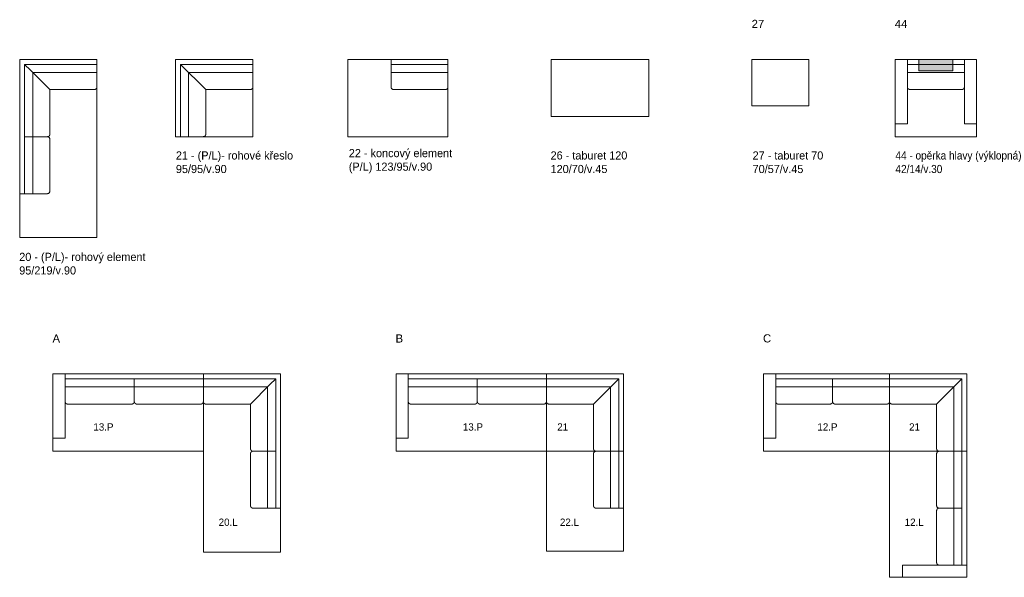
# Model space of a CAD drawing. Header units: millimetres. Extents: x -3948 to 9042, y -5665 to 8246.
# Tile 1 of 2: x -3948 to 8163, y -5665 to 1190. Entities that reach past the tile are written whole.
import ezdxf
from ezdxf.enums import TextEntityAlignment as Align

# ---------------------------------------------------------------- set-up
doc = ezdxf.new("R2010")
doc.units = ezdxf.units.MM
doc.linetypes.add('$INVISIBLE', pattern=[200, -100, -100])
doc.linetypes.add('SPOJITÁ', pattern=[0])
doc.layers.get('0').update_dxf_attribs({"lineweight": 0})
doc.layers.add('Layer 04', color=7, linetype='Continuous', lineweight=0)
doc.styles.add('_TCW_TXTSTY_1A', font='TXT.SHX', dxfattribs={"height": 100.000008})
doc.styles.add('_TCW_TXTSTY_1B', font='txt', dxfattribs={"height": 100.000008})
doc.styles.add('Standardní', font='txt')

msp = doc.modelspace()

# ---------------------------------------------------------------- linework, layer by layer
for p, q in [((-3389, -3165), (-3389, -3955)), ((-3389, -3165), (-2689, -3165)), ((-3389, -3225), (-1689, -3225)), ((-2539, -3325), (-2539, -3225)), ((-1689, -3225), (-799, -3225)), ((-799, -3225), (-870, -3296)), ((-799, -3225), (-799, -4115)), ((831, -3165), (831, -3955)), ((831, -3165), (1531, -3165)), ((831, -3225), (2531, -3225)), ((1681, -3325), (1681, -3225)), ((3421, -3225), (2531, -3225)), ((3421, -3225), (3111, -3535)), ((3421, -4115), (3421, -3225)), ((5351, -3165), (6051, -3165)), ((5351, -3165), (5351, -3955)), ((5351, -3225), (6751, -3225)), ((6051, -3325), (6051, -3225)), ((7641, -3225), (6751, -3225)), ((7641, -3225), (7331, -3535)), ((7641, -4115), (7641, -3225)), ((-3389, -3325), (-1689, -3325)), ((-2539, -3505), (-2539, -3325)), ((-899, -3325), (-1689, -3325)), ((-870, -3296), (-1109, -3535)), ((-899, -3325), (-899, -4115)), ((831, -3325), (2531, -3325)), ((1681, -3505), (1681, -3325)), ((3321, -3325), (2531, -3325)), ((3321, -3325), (3321, -4115)), ((5351, -3325), (6751, -3325)), ((6051, -3505), (6051, -3325)), ((7541, -3325), (6751, -3325)), ((7541, -3325), (7541, -4115)), ((-3359, -3535), (-2569, -3535)), ((-2509, -3535), (-1719, -3535)), ((-1109, -3535), (-1659, -3535)), ((-1109, -3535), (-1109, -4085)), ((861, -3535), (1651, -3535)), ((1711, -3535), (2501, -3535)), ((3111, -3535), (2561, -3535)), ((3111, -3535), (3111, -4085)), ((5381, -3535), (6021, -3535)), ((6081, -3535), (6721, -3535)), ((7331, -3535), (6781, -3535)), ((7331, -3535), (7331, -4085)), ((-3389, -3955), (-3539, -3955)), ((831, -3955), (681, -3955)), ((5351, -3955), (5201, -3955)), ((-1079, -4115), (-799, -4115)), ((-899, -4115), (-899, -4815)), ((-799, -4115), (-799, -4815)), ((3232, -4115), (3421, -4115)), ((3321, -4815), (3321, -4115)), ((3421, -4815), (3421, -4115)), ((7541, -5515), (7541, -4115)), ((7641, -5515), (7641, -4115)), ((-1109, -4145), (-1109, -4785)), ((3111, -4145), (3111, -4785)), ((7331, -4785), (7331, -4145)), ((-1079, -4815), (-739, -4815)), ((3141, -4815), (3481, -4815)), ((7361, -4815), (7541, -4815)), ((7541, -4815), (7641, -4815)), ((7701, -5515), (7701, -4815)), ((7331, -5485), (7331, -4845)), ((6911, -5515), (6911, -5665)), ((7701, -5515), (6911, -5515))]:
    msp.add_line(p, q)
for points in [[(-3539, -4115), (-1689, -4115), (-1689, -3165), (-3539, -3165)], [(-739, -5355), (-1689, -5355), (-1689, -3165), (-739, -3165)], [(681, -4115), (2531, -4115), (2531, -3165), (681, -3165)], [(2531, -3165), (2531, -4115), (3481, -4115), (3481, -3165)], [(5201, -4115), (6751, -4115), (6751, -3165), (5201, -3165)], [(6751, -3165), (6751, -4115), (7701, -4115), (7701, -3165)], [(3481, -5345), (2531, -5345), (2531, -4115), (3481, -4115)], [(6751, -5665), (6751, -4115), (7701, -4115), (7701, -5665)]]:
    msp.add_lwpolyline(points, close=True)
for points in [[(-3389, -3505), (-3389, -3506), (-3389, -3507), (-3389, -3508), (-3389, -3509), (-3389, -3510), (-3388, -3511), (-3388, -3512), (-3388, -3513), (-3388, -3514), (-3387, -3515), (-3387, -3516), (-3387, -3517), (-3386, -3518), (-3386, -3519), (-3385, -3520), (-3385, -3521), (-3384, -3522), (-3384, -3522), (-3383, -3523), (-3382, -3524), (-3382, -3525), (-3381, -3526), (-3380, -3526), (-3380, -3527), (-3379, -3528), (-3378, -3528), (-3377, -3529), (-3376, -3530), (-3375, -3530), (-3375, -3531), (-3374, -3531), (-3373, -3532), (-3372, -3532), (-3371, -3533), (-3370, -3533), (-3369, -3533), (-3368, -3534), (-3367, -3534), (-3366, -3534), (-3365, -3535), (-3364, -3535), (-3363, -3535), (-3362, -3535), (-3361, -3535), (-3360, -3535), (-3359, -3535)], [(-2569, -3535), (-2568, -3535), (-2567, -3535), (-2566, -3535), (-2565, -3535), (-2564, -3535), (-2563, -3535), (-2562, -3534), (-2561, -3534), (-2560, -3534), (-2559, -3533), (-2558, -3533), (-2557, -3533), (-2556, -3532), (-2555, -3532), (-2554, -3531), (-2553, -3531), (-2553, -3530), (-2552, -3530), (-2551, -3529), (-2550, -3528), (-2549, -3528), (-2549, -3527), (-2548, -3526), (-2547, -3526), (-2546, -3525), (-2546, -3524), (-2545, -3523), (-2545, -3522), (-2544, -3522), (-2543, -3521), (-2543, -3520), (-2542, -3519), (-2542, -3518), (-2542, -3517), (-2541, -3516), (-2541, -3515), (-2540, -3514), (-2540, -3513), (-2540, -3512), (-2540, -3511), (-2539, -3510), (-2539, -3509), (-2539, -3508), (-2539, -3507), (-2539, -3506), (-2539, -3505)], [(-2539, -3505), (-2539, -3506), (-2539, -3507), (-2539, -3508), (-2539, -3509), (-2539, -3510), (-2538, -3511), (-2538, -3512), (-2538, -3513), (-2538, -3514), (-2537, -3515), (-2537, -3516), (-2537, -3517), (-2536, -3518), (-2536, -3519), (-2535, -3520), (-2535, -3521), (-2534, -3522), (-2534, -3522), (-2533, -3523), (-2532, -3524), (-2532, -3525), (-2531, -3526), (-2530, -3526), (-2530, -3527), (-2529, -3528), (-2528, -3528), (-2527, -3529), (-2526, -3530), (-2525, -3530), (-2525, -3531), (-2524, -3531), (-2523, -3532), (-2522, -3532), (-2521, -3533), (-2520, -3533), (-2519, -3533), (-2518, -3534), (-2517, -3534), (-2516, -3534), (-2515, -3535), (-2514, -3535), (-2513, -3535), (-2512, -3535), (-2511, -3535), (-2510, -3535), (-2509, -3535)], [(-1719, -3535), (-1718, -3535), (-1717, -3535), (-1716, -3535), (-1715, -3535), (-1714, -3535), (-1713, -3535), (-1712, -3534), (-1711, -3534), (-1710, -3534), (-1709, -3533), (-1708, -3533), (-1707, -3533), (-1706, -3532), (-1705, -3532), (-1704, -3531), (-1703, -3531), (-1703, -3530), (-1702, -3530), (-1701, -3529), (-1700, -3528), (-1699, -3528), (-1699, -3527), (-1698, -3526), (-1697, -3526), (-1696, -3525), (-1696, -3524), (-1695, -3523), (-1695, -3522), (-1694, -3522), (-1693, -3521), (-1693, -3520), (-1692, -3519), (-1692, -3518), (-1692, -3517), (-1691, -3516), (-1691, -3515), (-1690, -3514), (-1690, -3513), (-1690, -3512), (-1690, -3511), (-1689, -3510), (-1689, -3509), (-1689, -3508), (-1689, -3507), (-1689, -3506), (-1689, -3505)], [(-1659, -3535), (-1660, -3535), (-1661, -3535), (-1662, -3535), (-1663, -3535), (-1664, -3535), (-1665, -3535), (-1666, -3534), (-1667, -3534), (-1668, -3534), (-1669, -3533), (-1670, -3533), (-1671, -3533), (-1672, -3532), (-1673, -3532), (-1674, -3531), (-1675, -3531), (-1675, -3530), (-1676, -3530), (-1677, -3529), (-1678, -3528), (-1679, -3528), (-1680, -3527), (-1680, -3526), (-1681, -3526), (-1682, -3525), (-1682, -3524), (-1683, -3523), (-1684, -3522), (-1684, -3522), (-1685, -3521), (-1685, -3520), (-1686, -3519), (-1686, -3518), (-1687, -3517), (-1687, -3516), (-1687, -3515), (-1688, -3514), (-1688, -3513), (-1688, -3512), (-1688, -3511), (-1689, -3510), (-1689, -3509), (-1689, -3508), (-1689, -3507), (-1689, -3506), (-1689, -3505)], [(831, -3505), (831, -3506), (831, -3507), (831, -3508), (831, -3509), (832, -3510), (832, -3511), (832, -3512), (832, -3513), (833, -3514), (833, -3515), (833, -3516), (834, -3517), (834, -3518), (834, -3519), (835, -3520), (835, -3521), (836, -3522), (837, -3522), (837, -3523), (838, -3524), (838, -3525), (839, -3526), (840, -3526), (841, -3527), (841, -3528), (842, -3528), (843, -3529), (844, -3530), (845, -3530), (846, -3531), (846, -3531), (847, -3532), (848, -3532), (849, -3533), (850, -3533), (851, -3533), (852, -3534), (853, -3534), (854, -3534), (855, -3535), (856, -3535), (857, -3535), (858, -3535), (859, -3535), (860, -3535), (861, -3535)], [(1651, -3535), (1652, -3535), (1653, -3535), (1654, -3535), (1655, -3535), (1656, -3535), (1657, -3535), (1658, -3534), (1659, -3534), (1660, -3534), (1661, -3533), (1662, -3533), (1663, -3533), (1664, -3532), (1665, -3532), (1666, -3531), (1667, -3531), (1668, -3530), (1668, -3530), (1669, -3529), (1670, -3528), (1671, -3528), (1672, -3527), (1672, -3526), (1673, -3526), (1674, -3525), (1674, -3524), (1675, -3523), (1676, -3522), (1676, -3522), (1677, -3521), (1677, -3520), (1678, -3519), (1678, -3518), (1679, -3517), (1679, -3516), (1679, -3515), (1680, -3514), (1680, -3513), (1680, -3512), (1680, -3511), (1681, -3510), (1681, -3509), (1681, -3508), (1681, -3507), (1681, -3506), (1681, -3505)], [(1681, -3505), (1681, -3506), (1681, -3507), (1681, -3508), (1681, -3509), (1682, -3510), (1682, -3511), (1682, -3512), (1682, -3513), (1683, -3514), (1683, -3515), (1683, -3516), (1684, -3517), (1684, -3518), (1684, -3519), (1685, -3520), (1685, -3521), (1686, -3522), (1687, -3522), (1687, -3523), (1688, -3524), (1688, -3525), (1689, -3526), (1690, -3526), (1691, -3527), (1691, -3528), (1692, -3528), (1693, -3529), (1694, -3530), (1695, -3530), (1696, -3531), (1696, -3531), (1697, -3532), (1698, -3532), (1699, -3533), (1700, -3533), (1701, -3533), (1702, -3534), (1703, -3534), (1704, -3534), (1705, -3535), (1706, -3535), (1707, -3535), (1708, -3535), (1709, -3535), (1710, -3535), (1711, -3535)], [(2501, -3535), (2502, -3535), (2503, -3535), (2504, -3535), (2505, -3535), (2506, -3535), (2507, -3535), (2508, -3534), (2509, -3534), (2510, -3534), (2511, -3533), (2512, -3533), (2513, -3533), (2514, -3532), (2515, -3532), (2516, -3531), (2517, -3531), (2518, -3530), (2518, -3530), (2519, -3529), (2520, -3528), (2521, -3528), (2522, -3527), (2522, -3526), (2523, -3526), (2524, -3525), (2524, -3524), (2525, -3523), (2526, -3522), (2526, -3522), (2527, -3521), (2527, -3520), (2528, -3519), (2528, -3518), (2529, -3517), (2529, -3516), (2529, -3515), (2530, -3514), (2530, -3513), (2530, -3512), (2530, -3511), (2531, -3510), (2531, -3509), (2531, -3508), (2531, -3507), (2531, -3506), (2531, -3505)], [(2561, -3535), (2560, -3535), (2559, -3535), (2558, -3535), (2557, -3535), (2556, -3535), (2555, -3535), (2554, -3534), (2553, -3534), (2552, -3534), (2551, -3533), (2550, -3533), (2549, -3533), (2548, -3532), (2547, -3532), (2546, -3531), (2546, -3531), (2545, -3530), (2544, -3530), (2543, -3529), (2542, -3528), (2541, -3528), (2541, -3527), (2540, -3526), (2539, -3526), (2538, -3525), (2538, -3524), (2537, -3523), (2537, -3522), (2536, -3522), (2535, -3521), (2535, -3520), (2534, -3519), (2534, -3518), (2534, -3517), (2533, -3516), (2533, -3515), (2533, -3514), (2532, -3513), (2532, -3512), (2532, -3511), (2532, -3510), (2531, -3509), (2531, -3508), (2531, -3507), (2531, -3506), (2531, -3505)], [(5351, -3505), (5351, -3506), (5351, -3507), (5351, -3508), (5352, -3509), (5352, -3510), (5352, -3511), (5352, -3512), (5352, -3513), (5353, -3514), (5353, -3515), (5353, -3516), (5354, -3517), (5354, -3518), (5355, -3519), (5355, -3520), (5356, -3521), (5356, -3522), (5357, -3522), (5357, -3523), (5358, -3524), (5359, -3525), (5359, -3526), (5360, -3526), (5361, -3527), (5362, -3528), (5362, -3528), (5363, -3529), (5364, -3530), (5365, -3530), (5366, -3531), (5367, -3531), (5367, -3532), (5368, -3532), (5369, -3533), (5370, -3533), (5371, -3533), (5372, -3534), (5373, -3534), (5374, -3534), (5375, -3535), (5376, -3535), (5377, -3535), (5378, -3535), (5379, -3535), (5380, -3535), (5381, -3535)], [(6021, -3535), (6022, -3535), (6023, -3535), (6024, -3535), (6025, -3535), (6026, -3535), (6027, -3535), (6028, -3534), (6029, -3534), (6030, -3534), (6031, -3533), (6032, -3533), (6033, -3533), (6034, -3532), (6035, -3532), (6036, -3531), (6037, -3531), (6038, -3530), (6039, -3530), (6039, -3529), (6040, -3528), (6041, -3528), (6042, -3527), (6042, -3526), (6043, -3526), (6044, -3525), (6045, -3524), (6045, -3523), (6046, -3522), (6046, -3522), (6047, -3521), (6047, -3520), (6048, -3519), (6048, -3518), (6049, -3517), (6049, -3516), (6050, -3515), (6050, -3514), (6050, -3513), (6050, -3512), (6051, -3511), (6051, -3510), (6051, -3509), (6051, -3508), (6051, -3507), (6051, -3506), (6051, -3505)], [(6051, -3505), (6051, -3506), (6051, -3507), (6051, -3508), (6052, -3509), (6052, -3510), (6052, -3511), (6052, -3512), (6052, -3513), (6053, -3514), (6053, -3515), (6053, -3516), (6054, -3517), (6054, -3518), (6055, -3519), (6055, -3520), (6056, -3521), (6056, -3522), (6057, -3522), (6057, -3523), (6058, -3524), (6059, -3525), (6059, -3526), (6060, -3526), (6061, -3527), (6062, -3528), (6062, -3528), (6063, -3529), (6064, -3530), (6065, -3530), (6066, -3531), (6067, -3531), (6067, -3532), (6068, -3532), (6069, -3533), (6070, -3533), (6071, -3533), (6072, -3534), (6073, -3534), (6074, -3534), (6075, -3535), (6076, -3535), (6077, -3535), (6078, -3535), (6079, -3535), (6080, -3535), (6081, -3535)], [(6721, -3535), (6722, -3535), (6723, -3535), (6724, -3535), (6725, -3535), (6726, -3535), (6727, -3535), (6728, -3534), (6729, -3534), (6730, -3534), (6731, -3533), (6732, -3533), (6733, -3533), (6734, -3532), (6735, -3532), (6736, -3531), (6737, -3531), (6738, -3530), (6739, -3530), (6739, -3529), (6740, -3528), (6741, -3528), (6742, -3527), (6742, -3526), (6743, -3526), (6744, -3525), (6745, -3524), (6745, -3523), (6746, -3522), (6746, -3522), (6747, -3521), (6747, -3520), (6748, -3519), (6748, -3518), (6749, -3517), (6749, -3516), (6750, -3515), (6750, -3514), (6750, -3513), (6750, -3512), (6751, -3511), (6751, -3510), (6751, -3509), (6751, -3508), (6751, -3507), (6751, -3506), (6751, -3505)], [(6781, -3535), (6780, -3535), (6779, -3535), (6778, -3535), (6777, -3535), (6776, -3535), (6775, -3535), (6774, -3534), (6773, -3534), (6772, -3534), (6771, -3533), (6770, -3533), (6769, -3533), (6768, -3532), (6767, -3532), (6767, -3531), (6766, -3531), (6765, -3530), (6764, -3530), (6763, -3529), (6762, -3528), (6762, -3528), (6761, -3527), (6760, -3526), (6759, -3526), (6759, -3525), (6758, -3524), (6757, -3523), (6757, -3522), (6756, -3522), (6756, -3521), (6755, -3520), (6755, -3519), (6754, -3518), (6754, -3517), (6753, -3516), (6753, -3515), (6753, -3514), (6752, -3513), (6752, -3512), (6752, -3511), (6752, -3510), (6752, -3509), (6751, -3508), (6751, -3507), (6751, -3506), (6751, -3505)], [(-1109, -4085), (-1109, -4086), (-1109, -4087), (-1109, -4088), (-1109, -4089), (-1109, -4090), (-1108, -4091), (-1108, -4092), (-1108, -4093), (-1108, -4094), (-1107, -4095), (-1107, -4096), (-1107, -4097), (-1106, -4098), (-1106, -4099), (-1105, -4100), (-1105, -4101), (-1104, -4102), (-1104, -4102), (-1103, -4103), (-1102, -4104), (-1102, -4105), (-1101, -4106), (-1100, -4106), (-1100, -4107), (-1099, -4108), (-1098, -4108), (-1097, -4109), (-1096, -4110), (-1095, -4110), (-1095, -4111), (-1094, -4111), (-1093, -4112), (-1092, -4112), (-1091, -4113), (-1090, -4113), (-1089, -4113), (-1088, -4114), (-1087, -4114), (-1086, -4114), (-1085, -4115), (-1084, -4115), (-1083, -4115), (-1082, -4115), (-1081, -4115), (-1080, -4115), (-1079, -4115)], [(-1109, -4145), (-1109, -4144), (-1109, -4143), (-1109, -4142), (-1109, -4141), (-1109, -4140), (-1108, -4139), (-1108, -4138), (-1108, -4137), (-1108, -4136), (-1107, -4135), (-1107, -4134), (-1107, -4133), (-1106, -4132), (-1106, -4131), (-1105, -4130), (-1105, -4130), (-1104, -4129), (-1104, -4128), (-1103, -4127), (-1102, -4126), (-1102, -4125), (-1101, -4125), (-1100, -4124), (-1100, -4123), (-1099, -4123), (-1098, -4122), (-1097, -4121), (-1096, -4121), (-1095, -4120), (-1095, -4120), (-1094, -4119), (-1093, -4119), (-1092, -4118), (-1091, -4118), (-1090, -4117), (-1089, -4117), (-1088, -4117), (-1087, -4116), (-1086, -4116), (-1085, -4116), (-1084, -4116), (-1083, -4115), (-1082, -4115), (-1081, -4115), (-1080, -4115), (-1079, -4115)], [(3111, -4085), (3111, -4086), (3111, -4087), (3111, -4088), (3111, -4089), (3112, -4090), (3112, -4091), (3112, -4092), (3112, -4093), (3113, -4094), (3113, -4095), (3113, -4096), (3114, -4097), (3114, -4098), (3114, -4099), (3115, -4100), (3115, -4101), (3116, -4102), (3117, -4102), (3117, -4103), (3118, -4104), (3118, -4105), (3119, -4106), (3120, -4106), (3121, -4107), (3121, -4108), (3122, -4108), (3123, -4109), (3124, -4110), (3125, -4110), (3126, -4111), (3126, -4111), (3127, -4112), (3128, -4112), (3129, -4113), (3130, -4113), (3131, -4113), (3132, -4114), (3133, -4114), (3134, -4114), (3135, -4115), (3136, -4115), (3137, -4115), (3138, -4115), (3139, -4115), (3140, -4115), (3141, -4115)], [(3111, -4145), (3111, -4144), (3111, -4143), (3111, -4142), (3111, -4141), (3112, -4140), (3112, -4139), (3112, -4138), (3112, -4137), (3113, -4136), (3113, -4135), (3113, -4134), (3114, -4133), (3114, -4132), (3114, -4131), (3115, -4130), (3115, -4130), (3116, -4129), (3117, -4128), (3117, -4127), (3118, -4126), (3118, -4125), (3119, -4125), (3120, -4124), (3121, -4123), (3121, -4123), (3122, -4122), (3123, -4121), (3124, -4121), (3125, -4120), (3126, -4120), (3126, -4119), (3127, -4119), (3128, -4118), (3129, -4118), (3130, -4117), (3131, -4117), (3132, -4117), (3133, -4116), (3134, -4116), (3135, -4116), (3136, -4116), (3137, -4115), (3138, -4115), (3139, -4115), (3140, -4115), (3141, -4115)], [(7331, -4085), (7331, -4086), (7331, -4087), (7331, -4088), (7332, -4089), (7332, -4090), (7332, -4091), (7332, -4092), (7332, -4093), (7333, -4094), (7333, -4095), (7333, -4096), (7334, -4097), (7334, -4098), (7335, -4099), (7335, -4100), (7336, -4101), (7336, -4102), (7337, -4102), (7337, -4103), (7338, -4104), (7339, -4105), (7339, -4106), (7340, -4106), (7341, -4107), (7342, -4108), (7342, -4108), (7343, -4109), (7344, -4110), (7345, -4110), (7346, -4111), (7347, -4111), (7347, -4112), (7348, -4112), (7349, -4113), (7350, -4113), (7351, -4113), (7352, -4114), (7353, -4114), (7354, -4114), (7355, -4115), (7356, -4115), (7357, -4115), (7358, -4115), (7359, -4115), (7360, -4115), (7361, -4115)], [(7331, -4145), (7331, -4144), (7331, -4143), (7331, -4142), (7332, -4141), (7332, -4140), (7332, -4139), (7332, -4138), (7332, -4137), (7333, -4136), (7333, -4135), (7333, -4134), (7334, -4133), (7334, -4132), (7335, -4131), (7335, -4130), (7336, -4130), (7336, -4129), (7337, -4128), (7337, -4127), (7338, -4126), (7339, -4125), (7339, -4125), (7340, -4124), (7341, -4123), (7342, -4123), (7342, -4122), (7343, -4121), (7344, -4121), (7345, -4120), (7346, -4120), (7347, -4119), (7347, -4119), (7348, -4118), (7349, -4118), (7350, -4117), (7351, -4117), (7352, -4117), (7353, -4116), (7354, -4116), (7355, -4116), (7356, -4116), (7357, -4115), (7358, -4115), (7359, -4115), (7360, -4115), (7361, -4115)], [(-1109, -4785), (-1109, -4786), (-1109, -4787), (-1109, -4788), (-1109, -4789), (-1109, -4790), (-1108, -4791), (-1108, -4792), (-1108, -4793), (-1108, -4794), (-1107, -4795), (-1107, -4796), (-1107, -4797), (-1106, -4798), (-1106, -4799), (-1105, -4800), (-1105, -4801), (-1104, -4802), (-1104, -4802), (-1103, -4803), (-1102, -4804), (-1102, -4805), (-1101, -4806), (-1100, -4806), (-1100, -4807), (-1099, -4808), (-1098, -4808), (-1097, -4809), (-1096, -4810), (-1095, -4810), (-1095, -4811), (-1094, -4811), (-1093, -4812), (-1092, -4812), (-1091, -4813), (-1090, -4813), (-1089, -4813), (-1088, -4814), (-1087, -4814), (-1086, -4814), (-1085, -4815), (-1084, -4815), (-1083, -4815), (-1082, -4815), (-1081, -4815), (-1080, -4815), (-1079, -4815)], [(3111, -4785), (3111, -4786), (3111, -4787), (3111, -4788), (3111, -4789), (3112, -4790), (3112, -4791), (3112, -4792), (3112, -4793), (3113, -4794), (3113, -4795), (3113, -4796), (3114, -4797), (3114, -4798), (3114, -4799), (3115, -4800), (3115, -4801), (3116, -4802), (3117, -4802), (3117, -4803), (3118, -4804), (3118, -4805), (3119, -4806), (3120, -4806), (3121, -4807), (3121, -4808), (3122, -4808), (3123, -4809), (3124, -4810), (3125, -4810), (3126, -4811), (3126, -4811), (3127, -4812), (3128, -4812), (3129, -4813), (3130, -4813), (3131, -4813), (3132, -4814), (3133, -4814), (3134, -4814), (3135, -4815), (3136, -4815), (3137, -4815), (3138, -4815), (3139, -4815), (3140, -4815), (3141, -4815)], [(7361, -4815), (7360, -4815), (7359, -4815), (7358, -4815), (7357, -4815), (7356, -4815), (7355, -4815), (7354, -4814), (7353, -4814), (7352, -4814), (7351, -4813), (7350, -4813), (7349, -4813), (7348, -4812), (7347, -4812), (7347, -4811), (7346, -4811), (7345, -4810), (7344, -4810), (7343, -4809), (7342, -4808), (7342, -4808), (7341, -4807), (7340, -4806), (7339, -4806), (7339, -4805), (7338, -4804), (7337, -4803), (7337, -4802), (7336, -4802), (7336, -4801), (7335, -4800), (7335, -4799), (7334, -4798), (7334, -4797), (7333, -4796), (7333, -4795), (7333, -4794), (7332, -4793), (7332, -4792), (7332, -4791), (7332, -4790), (7332, -4789), (7331, -4788), (7331, -4787), (7331, -4786), (7331, -4785)], [(7331, -4845), (7331, -4844), (7331, -4843), (7331, -4842), (7332, -4841), (7332, -4840), (7332, -4839), (7332, -4838), (7332, -4837), (7333, -4836), (7333, -4835), (7333, -4834), (7334, -4833), (7334, -4832), (7335, -4831), (7335, -4830), (7336, -4830), (7336, -4829), (7337, -4828), (7337, -4827), (7338, -4826), (7339, -4825), (7339, -4825), (7340, -4824), (7341, -4823), (7342, -4823), (7342, -4822), (7343, -4821), (7344, -4821), (7345, -4820), (7346, -4820), (7347, -4819), (7347, -4819), (7348, -4818), (7349, -4818), (7350, -4817), (7351, -4817), (7352, -4817), (7353, -4816), (7354, -4816), (7355, -4816), (7356, -4816), (7357, -4815), (7358, -4815), (7359, -4815), (7360, -4815), (7361, -4815)], [(7361, -5515), (7360, -5515), (7359, -5515), (7358, -5515), (7357, -5515), (7356, -5515), (7355, -5515), (7354, -5514), (7353, -5514), (7352, -5514), (7351, -5513), (7350, -5513), (7349, -5513), (7348, -5512), (7347, -5512), (7347, -5511), (7346, -5511), (7345, -5510), (7344, -5510), (7343, -5509), (7342, -5508), (7342, -5508), (7341, -5507), (7340, -5506), (7339, -5506), (7339, -5505), (7338, -5504), (7337, -5503), (7337, -5502), (7336, -5502), (7336, -5501), (7335, -5500), (7335, -5499), (7334, -5498), (7334, -5497), (7333, -5496), (7333, -5495), (7333, -5494), (7332, -5493), (7332, -5492), (7332, -5491), (7332, -5490), (7332, -5489), (7331, -5488), (7331, -5487), (7331, -5486), (7331, -5485)]]:
    msp.add_lwpolyline(points)
at = {"layer": 'Layer 04'}
for p, q in [((-2998, 641), (-3888, 641)), ((-3888, 641), (-3817, 571)), ((-3888, 641), (-3888, -249)), ((-1080, 641), (-1970, 641)), ((-1970, 641), (-1660, 331)), ((-1970, 641), (-1970, -249)), ((620, 361), (620, 701)), ((620, 641), (1320, 641)), ((1320, 452), (1320, 641)), ((6972, 701), (7672, 701)), ((6972, 701), (6972, -89)), ((6972, 641), (7672, 641)), ((7672, 701), (7672, -89)), ((-3817, 571), (-3578, 331)), ((-3788, 541), (-2998, 541)), ((-3788, 541), (-3788, -249)), ((-1870, 541), (-1080, 541)), ((-1870, 541), (-1870, -249)), ((620, 541), (1320, 541)), ((6972, 541), (7672, 541)), ((-3578, 331), (-3028, 331)), ((-3578, 331), (-3578, -219)), ((-1660, 331), (-1110, 331)), ((-1660, 331), (-1660, -219)), ((1290, 331), (650, 331)), ((7002, 331), (7642, 331)), ((6972, -89), (6822, -89)), ((7672, -89), (7822, -89)), ((-3608, -249), (-3888, -249)), ((-3888, -249), (-3888, -949)), ((-3788, -249), (-3788, -949)), ((-3578, -279), (-3578, -919)), ((-3608, -949), (-3948, -949))]:
    msp.add_line(p, q, dxfattribs=at)
for points in [[(-3948, -1489), (-2998, -1489), (-2998, 701), (-3948, 701)], [(-2030, -249), (-1080, -249), (-1080, 701), (-2030, 701)], [(90, 701), (90, -249), (1320, -249), (1320, 701)], [(2589, 1), (3789, 1), (3789, 701), (2589, 701)], [(5059, 131), (5759, 131), (5759, 701), (5059, 701)], [(6822, -249), (7822, -249), (7822, 701), (6822, 701)], [(7112, 561), (7532, 561), (7532, 701), (7112, 701)]]:
    msp.add_lwpolyline(points, close=True, dxfattribs=at)
for points in [[(-3028, 331), (-3027, 332), (-3026, 332), (-3025, 332), (-3024, 332), (-3023, 332), (-3022, 332), (-3021, 332), (-3020, 333), (-3019, 333), (-3018, 333), (-3017, 334), (-3016, 334), (-3015, 334), (-3014, 335), (-3013, 335), (-3012, 336), (-3011, 336), (-3011, 337), (-3010, 338), (-3009, 338), (-3008, 339), (-3007, 340), (-3007, 340), (-3006, 341), (-3005, 342), (-3005, 343), (-3004, 343), (-3003, 344), (-3003, 345), (-3002, 346), (-3002, 347), (-3001, 348), (-3001, 349), (-3000, 350), (-3000, 350), (-3000, 351), (-2999, 352), (-2999, 353), (-2999, 354), (-2998, 355), (-2998, 356), (-2998, 357), (-2998, 358), (-2998, 359), (-2998, 360), (-2998, 361)], [(-1110, 331), (-1109, 332), (-1108, 332), (-1107, 332), (-1106, 332), (-1105, 332), (-1104, 332), (-1103, 332), (-1102, 333), (-1101, 333), (-1100, 333), (-1099, 334), (-1098, 334), (-1097, 334), (-1096, 335), (-1095, 335), (-1094, 336), (-1094, 336), (-1093, 337), (-1092, 338), (-1091, 338), (-1090, 339), (-1090, 340), (-1089, 340), (-1088, 341), (-1087, 342), (-1087, 343), (-1086, 343), (-1086, 344), (-1085, 345), (-1084, 346), (-1084, 347), (-1083, 348), (-1083, 349), (-1083, 350), (-1082, 350), (-1082, 351), (-1081, 352), (-1081, 353), (-1081, 354), (-1081, 355), (-1080, 356), (-1080, 357), (-1080, 358), (-1080, 359), (-1080, 360), (-1080, 361)], [(650, 331), (649, 332), (648, 332), (647, 332), (646, 332), (645, 332), (644, 332), (643, 332), (642, 333), (641, 333), (640, 333), (639, 334), (638, 334), (637, 334), (636, 335), (635, 335), (634, 336), (633, 336), (632, 337), (632, 338), (631, 338), (630, 339), (629, 340), (628, 340), (628, 341), (627, 342), (626, 343), (626, 343), (625, 344), (625, 345), (624, 346), (624, 347), (623, 348), (623, 349), (622, 350), (622, 350), (621, 351), (621, 352), (621, 353), (621, 354), (620, 355), (620, 356), (620, 357), (620, 358), (620, 359), (620, 360), (620, 361)], [(1290, 331), (1291, 332), (1292, 332), (1293, 332), (1294, 332), (1295, 332), (1296, 332), (1297, 332), (1298, 333), (1299, 333), (1300, 333), (1301, 334), (1302, 334), (1303, 334), (1303, 335), (1304, 335), (1305, 336), (1306, 336), (1307, 337), (1308, 338), (1309, 338), (1309, 339), (1310, 340), (1311, 340), (1312, 341), (1312, 342), (1313, 343), (1314, 343), (1314, 344), (1315, 345), (1315, 346), (1316, 347), (1316, 348), (1317, 349), (1317, 350), (1318, 350), (1318, 351), (1318, 352), (1319, 353), (1319, 354), (1319, 355), (1319, 356), (1319, 357), (1320, 358), (1320, 359), (1320, 360), (1320, 361)], [(7002, 331), (7001, 332), (7000, 332), (6999, 332), (6998, 332), (6997, 332), (6996, 332), (6995, 332), (6994, 333), (6993, 333), (6992, 333), (6991, 334), (6990, 334), (6989, 334), (6988, 335), (6987, 335), (6987, 336), (6986, 336), (6985, 337), (6984, 338), (6983, 338), (6982, 339), (6982, 340), (6981, 340), (6980, 341), (6980, 342), (6979, 343), (6978, 343), (6978, 344), (6977, 345), (6977, 346), (6976, 347), (6976, 348), (6975, 349), (6975, 350), (6974, 350), (6974, 351), (6974, 352), (6973, 353), (6973, 354), (6973, 355), (6973, 356), (6972, 357), (6972, 358), (6972, 359), (6972, 360), (6972, 361)], [(7642, 331), (7643, 332), (7644, 332), (7645, 332), (7646, 332), (7647, 332), (7648, 332), (7649, 332), (7650, 333), (7651, 333), (7652, 333), (7653, 334), (7654, 334), (7655, 334), (7656, 335), (7657, 335), (7658, 336), (7659, 336), (7659, 337), (7660, 338), (7661, 338), (7662, 339), (7663, 340), (7663, 340), (7664, 341), (7665, 342), (7665, 343), (7666, 343), (7667, 344), (7667, 345), (7668, 346), (7668, 347), (7669, 348), (7669, 349), (7670, 350), (7670, 350), (7670, 351), (7671, 352), (7671, 353), (7671, 354), (7672, 355), (7672, 356), (7672, 357), (7672, 358), (7672, 359), (7672, 360), (7672, 361)], [(-3578, -219), (-3578, -220), (-3578, -221), (-3578, -222), (-3578, -223), (-3578, -224), (-3578, -225), (-3579, -226), (-3579, -227), (-3579, -228), (-3580, -229), (-3580, -230), (-3580, -230), (-3581, -231), (-3581, -232), (-3582, -233), (-3582, -234), (-3583, -235), (-3583, -236), (-3584, -237), (-3585, -237), (-3585, -238), (-3586, -239), (-3587, -240), (-3587, -240), (-3588, -241), (-3589, -242), (-3590, -242), (-3591, -243), (-3591, -244), (-3592, -244), (-3593, -245), (-3594, -245), (-3595, -246), (-3596, -246), (-3597, -246), (-3598, -247), (-3599, -247), (-3600, -247), (-3601, -248), (-3602, -248), (-3603, -248), (-3604, -248), (-3605, -248), (-3606, -248), (-3607, -248), (-3608, -249)], [(-1660, -219), (-1660, -220), (-1660, -221), (-1660, -222), (-1660, -223), (-1660, -224), (-1661, -225), (-1661, -226), (-1661, -227), (-1661, -228), (-1662, -229), (-1662, -230), (-1663, -230), (-1663, -231), (-1663, -232), (-1664, -233), (-1664, -234), (-1665, -235), (-1666, -236), (-1666, -237), (-1667, -237), (-1667, -238), (-1668, -239), (-1669, -240), (-1670, -240), (-1670, -241), (-1671, -242), (-1672, -242), (-1673, -243), (-1674, -244), (-1674, -244), (-1675, -245), (-1676, -245), (-1677, -246), (-1678, -246), (-1679, -246), (-1680, -247), (-1681, -247), (-1682, -247), (-1683, -248), (-1684, -248), (-1685, -248), (-1686, -248), (-1687, -248), (-1688, -248), (-1689, -248), (-1690, -249)], [(-3578, -279), (-3578, -277), (-3578, -276), (-3578, -275), (-3578, -274), (-3578, -273), (-3578, -272), (-3579, -271), (-3579, -270), (-3579, -269), (-3580, -268), (-3580, -268), (-3580, -267), (-3581, -266), (-3581, -265), (-3582, -264), (-3582, -263), (-3583, -262), (-3583, -261), (-3584, -260), (-3585, -260), (-3585, -259), (-3586, -258), (-3587, -257), (-3587, -257), (-3588, -256), (-3589, -255), (-3590, -255), (-3591, -254), (-3591, -253), (-3592, -253), (-3593, -252), (-3594, -252), (-3595, -251), (-3596, -251), (-3597, -251), (-3598, -250), (-3599, -250), (-3600, -250), (-3601, -249), (-3602, -249), (-3603, -249), (-3604, -249), (-3605, -249), (-3606, -249), (-3607, -249), (-3608, -249)], [(-3578, -919), (-3578, -920), (-3578, -921), (-3578, -922), (-3578, -923), (-3578, -924), (-3578, -925), (-3579, -926), (-3579, -927), (-3579, -928), (-3580, -929), (-3580, -930), (-3580, -930), (-3581, -931), (-3581, -932), (-3582, -933), (-3582, -934), (-3583, -935), (-3583, -936), (-3584, -937), (-3585, -937), (-3585, -938), (-3586, -939), (-3587, -940), (-3587, -940), (-3588, -941), (-3589, -942), (-3590, -942), (-3591, -943), (-3591, -944), (-3592, -944), (-3593, -945), (-3594, -945), (-3595, -946), (-3596, -946), (-3597, -946), (-3598, -947), (-3599, -947), (-3600, -947), (-3601, -948), (-3602, -948), (-3603, -948), (-3604, -948), (-3605, -948), (-3606, -948), (-3607, -948), (-3608, -949)]]:
    msp.add_lwpolyline(points, dxfattribs=at)
at = {"layer": 'Layer 04', "linetype": '$INVISIBLE'}
msp.add_solid([(7112, 561), (7532, 561), (7112, 701), (7532, 701)], dxfattribs=at)

# ---------------------------------------------------------------- texts
at = {"color": 7, "linetype": 'SPOJITÁ', "style": 'Standardní'}
for s, p in [('13.P', (-3042, -3772)), ('13.P', (1503, -3772)), ('21', (2664, -3772)), ('12.P', (5864, -3772)), ('21', (6992, -3772)), ('20.L', (-1501, -4943)), ('22.L', (2697, -4943)), ('12.L', (6938, -4943))]:
    msp.add_text(s, height=90, dxfattribs=at).set_placement(p, align=Align.TOP_LEFT)
at = {"layer": 'Layer 04', "char_height": 100, "attachment_point": 7, "line_spacing_factor": 0.963855, "style": '_TCW_TXTSTY_1A'}
for s, insert, width in [('\\fArial;27', (5055, 1088), 244.58), ('\\fArial;44', (6816, 1088), 246.99), ('\\fArial;A', (-3545, -2779), 192.17), ('\\fArial;B', (675, -2779), 175.9), ('\\fArial;C', (5195, -2779), 188.55)]:
    msp.add_mtext(s, dxfattribs=dict(at, insert=insert, width=width))
at = {"layer": 'Layer 04', "linetype": 'SPOJITÁ', "char_height": 100, "attachment_point": 7, "style": '_TCW_TXTSTY_1B'}
for s, insert, width in [('{22 - koncový element\\P(P/L) 123/95/v.90}', (100, -697), 1331.28), ('{21 - (P/L)- rohové křeslo\\P95/95/v.90}', (-2027, -697), 1509.96), ('{26 - taburet 120\\P120/70/v.45}', (2582, -697), 988.65), ('{27 - taburet 70\\P70/57/v.45}', (5067, -697), 910.78), ('{44 - opěrka hlavy (výklopná)\\P42/14/v.30}', (6824, -697), 1759.34), ('{20 - (P/L)- rohový element\\P95/219/v.90}', (-3954, -1944), 1626.74)]:
    msp.add_mtext(s, dxfattribs=dict(at, insert=insert, width=width))

doc.saveas('drawing.dxf')
